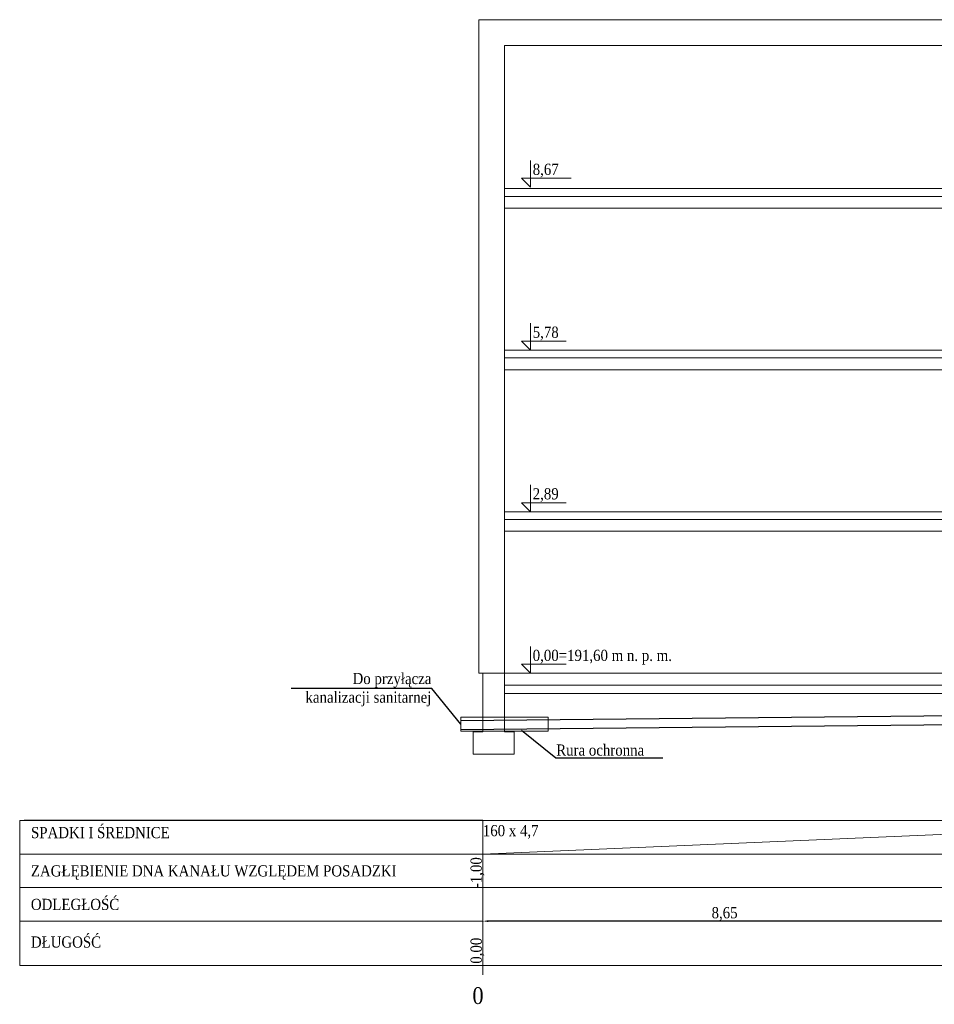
# Model space of a CAD drawing. Header units: millimetres. Extents: x 4585 to 417032, y -23455 to 16738.
# Tile 1 of 31: x 93636 to 109991, y -23434 to -5823. Entities that reach past the tile are written whole.
import ezdxf
from ezdxf import colors
from ezdxf.entities.mleader import LeaderData, LeaderLine
from ezdxf.enums import TextEntityAlignment as Align
from ezdxf.math import Vec2, Vec3

# ---------------------------------------------------------------- set-up
doc = ezdxf.new("R2010")
doc.units = ezdxf.units.MM
doc.header["$LTSCALE"] = 100
doc.layers.add('IS_Działka kanalizacji sanitarnej grawitacyjnej', color=7, linetype='Continuous', lineweight=30, true_color=0x800000)
for name, color, linetype, lineweight in [('Konstrukcja', 253, 'Continuous', 5), ('RR_IWK_opisy', 7, 'Continuous', 0), ('RR_IWK_tabelka', 7, 'Continuous', 0)]:
    doc.layers.add(name, color=color, linetype=linetype, lineweight=lineweight)
doc.styles.add('Garamond', font='GARA.TTF')
doc.styles.add('Garamond_____', font='GARA.TTF')
doc.styles.get("Standard").update_dxf_attribs({"font": 'arial.ttf'})
doc.dimstyles.new('ISO-25', dxfattribs={"dimtxt": 2.5, "dimasz": 2.5, "dimexe": 1.25, "dimexo": 0.625, "dimtad": 1, "dimtxsty": 'Standard', "dimcen": 2.5, "dimadec": 0, "dimazin": 0, "dimtfac": 1, "dimtmove": 0, "dimatfit": 3, "dimfxl": 1, "dimarcsym": 0})

# ---------------------------------------------------------------- blocks, each defined once
blk = doc.blocks.new('*D3270')
at = {"layer": 'Defpoints', "color": 0}
for p in [(101917, -21945), (101917, -21946), (110565, -22023)]:
    blk.add_point(p, dxfattribs=at)
at = {"layer": 'RR_IWK_tabelka', "color": 0, "lineweight": -2}
for p, q in [((101917, -21946), (101917, -21947)), ((110465, -21946), (102017, -21946)), ((110565, -22022), (110565, -21945))]:
    blk.add_line(p, q, dxfattribs=at)
at = {"layer": 'RR_IWK_tabelka', "color": 0}
for points in [[(102017, -21930), (102017, -21963), (101917, -21946)], [(110465, -21963), (110465, -21930), (110565, -21946)]]:
    blk.add_solid(points, dxfattribs=at)
at = {"layer": 'RR_IWK_tabelka', "color": 0, "insert": (106241, -21819), "char_height": 200, "attachment_point": 5, "style": 'Garamond_____'}
blk.add_mtext('8,65', dxfattribs=at)

msp = doc.modelspace()

# ---------------------------------------------------------------- linework, layer by layer
msp.add_line((101917.377, -20146.194), (93717.311, -20146.194))
at = {"layer": 'IS_Działka kanalizacji sanitarnej grawitacyjnej'}
for p, q in [((101523.258, -18356.608), (115868.377, -18213.157)), ((101526.457, -18516.576), (115768.382, -18374.157))]:
    msp.add_line(p, q, dxfattribs=at)
at = {"layer": 'Konstrukcja'}
for p, q in [((152803.292, -5822.667), (101846.721, -5822.667)), ((101846.721, -5822.667), (101846.721, -17512.667)), ((102307.377, -6282.667), (152803.292, -6282.666)), ((102307.377, -17512.667), (102307.377, -6282.667)), ((102307.377, -8842.667), (152803.292, -8842.648)), ((102302.377, -8982.667), (152803.292, -8982.676)), ((102307.377, -9192.667), (152803.292, -9192.667)), ((102307.377, -11732.667), (152803.292, -11732.648)), ((102302.377, -11872.667), (152803.292, -11872.676)), ((102307.377, -12086.667), (152803.292, -12086.667)), ((102302.377, -14762.667), (152803.292, -14762.676)), ((102307.377, -14622.667), (152803.292, -14622.648)), ((102307.377, -14972.667), (152803.292, -14972.667)), ((101846.721, -17512.667), (102307.377, -17512.667)), ((101917.377, -18562.667), (101917.377, -17512.667)), ((102307.377, -17512.667), (102307.377, -18562.667)), ((102307.377, -17512.667), (152803.292, -17512.667)), ((102307.377, -17722.667), (152803.292, -17722.667)), ((102307.377, -17872.667), (152803.292, -17872.667)), ((101747.377, -18962.667), (101747.377, -18562.667)), ((101747.377, -18562.667), (101917.377, -18562.667)), ((102477.377, -18562.667), (102307.377, -18562.667)), ((102477.377, -18962.667), (102477.377, -18562.667)), ((102477.377, -18962.667), (101747.377, -18962.667))]:
    msp.add_line(p, q, dxfattribs=at)
at = {"layer": 'Konstrukcja', "color": 18, "true_color": 0x000000, "transparency": 33554687}
for points in [[(103498.724, -8658.715), (102609.696, -8658.715), (102769.696, -8818.715), (102769.696, -8338.715)], [(103409.696, -11572.667), (102609.696, -11572.667), (102769.696, -11732.667), (102769.696, -11252.667)], [(103409.696, -14462.667), (102609.696, -14462.667), (102769.696, -14622.667), (102769.696, -14142.667)], [(103409.696, -17352.667), (102609.696, -17352.667), (102769.696, -17512.667), (102769.696, -17032.667)]]:
    msp.add_lwpolyline(points, dxfattribs=at)
at = {"layer": 'RR_IWK_opisy'}
for p, q in [((101522.133, -18300.371), (101527.131, -18550.271)), ((101524.589, -18300.346), (103085.392, -18299.804)), ((103085.392, -18299.804), (103085.479, -18549.754)), ((101524.675, -18550.296), (103085.479, -18549.754))]:
    msp.add_line(p, q, dxfattribs=at)
at = {"layer": 'RR_IWK_tabelka'}
for p, q in [((101917.377, -20146.194), (93636.27, -20146.194)), ((93636.27, -20146.194), (93636.27, -22738.991)), ((101917.377, -20746.194), (115868.377, -20146.194)), ((101917.377, -20146.194), (115868.377, -20146.194)), ((101917.377, -20746.194), (93636.27, -20746.194)), ((101917.377, -20746.194), (115868.377, -20746.194)), ((101917.377, -21346.194), (93636.27, -21346.194)), ((101917.377, -21346.194), (115868.377, -21346.194)), ((101917.377, -21944.944), (93636.27, -21944.944)), ((101917.377, -22738.991), (93636.27, -22738.991)), ((101917.377, -22738.991), (115868.377, -22738.991))]:
    msp.add_line(p, q, dxfattribs=at)
msp.add_lwpolyline([(101917.377, -22906.076), (101917.377, -20146.194)], dxfattribs=at)

# ---------------------------------------------------------------- texts
at = {"char_height": 200, "attachment_point": 1, "style": 'Garamond'}
for s, insert in [('\\fGaramond|b0|i0|c238;SPADKI I ŚREDNICE', (93838.757, -20262.386)), ('ZAGŁĘBIENIE DNA KANAŁU WZGLĘDEM POSADZKI', (93836.27, -20946.945)), ('\\fGaramond|b0|i0|c238;ODLEGŁOŚĆ', (93836.27, -21546.945)), ('\\fGaramond|b0|i0|c238;DŁUGOŚĆ', (93836.27, -22219.951))]:
    msp.add_mtext(s, dxfattribs=dict(at, insert=insert))
at = {"layer": 'Konstrukcja', "color": 18, "true_color": 0x000000, "transparency": 33554687, "style": 'Garamond'}
for s, p in [('8,67', (102809.696, -8658.715)), ('5,78', (102809.696, -11572.667)), ('2,89', (102809.696, -14462.667)), ('0,00=191,60 m n. p. m.', (102809.696, -17352.667))]:
    msp.add_text(s, height=200, dxfattribs=at).set_placement(p, align=Align.BOTTOM_LEFT)
at = {"layer": 'RR_IWK_tabelka', "color": 18, "true_color": 0x000000, "transparency": 33554687, "style": 'Garamond_____'}
msp.add_text('160 x 4,7', height=200, dxfattribs=at).set_placement((101917.866, -20487.502), align=Align.BOTTOM_LEFT)
for s, p in [('-1,00', (101958.9, -21356.333)), ('0,00', (101958.9, -22707.734))]:
    msp.add_text(s, height=200, rotation=90, dxfattribs=at).set_placement(p, align=Align.BOTTOM_LEFT)
at = {"layer": 'RR_IWK_tabelka', "style": 'Garamond_____'}
msp.add_text('0', height=300, dxfattribs=at).set_placement((101731.926, -23128.602), align=Align.TOP_LEFT)

# ---------------------------------------------------------------- dimensions: what is measured, and where the dimension line sits
at = {"layer": 'RR_IWK_tabelka'}
dim = msp.add_linear_dim(base=(101917.377, -21946.194), p1=(110564.877, -22022.895), p2=(101917.377, -21944.944), dimstyle='ISO-25', override={"dimtxt": 200, "dimasz": 100, "dimlfac": 0.001, "dimzin": 0, "dimtxsty": 'Garamond_____', "dimtfill": 0, "dimtfillclr": 0}, dxfattribs=at)
dim.commit()
dim.dimension.update_dxf_attribs({"geometry": '*D3270', "text_midpoint": (106241.127, -21819.043)})

# ---------------------------------------------------------------- leaders
at = {"layer": 'RR_IWK_opisy'}
ml = msp.add_multileader_mtext('Standard', dxfattribs=at)
ml.set_content('Do przyłącza kanalizacji sanitarnej', color=256, style='Garamond')
ml.set_leader_properties()
ml.build(insert=Vec2(0, 0))
ml.multileader.update_dxf_attribs({"text_left_attachment_type": 6, "text_right_attachment_type": 6})
ctx = ml.context
ctx.base_point, ctx.char_height, ctx.plane_origin = Vec3(98615.944, -17786.572), 200, Vec3(-20669.574, -25237.734)
ctx.left_attachment, ctx.right_attachment, ctx.text_align_type = 6, 6, 2
notes = []
notes.append((ctx, [(0, (1, 1, 0), (101007.125, -17786.572), (-1, 0), 8, [(0, [(101524.632, -18425.321)], 0, [])])]))
ctx.mtext.insert, ctx.mtext.width, ctx.mtext.alignment = Vec3(100997.125, -17506.292), 2480.8388, 3
ml = msp.add_multileader_mtext('Standard', dxfattribs=at)
ml.set_content('Rura ochronna', color=256, style='Garamond')
ml.set_leader_properties()
ml.build(insert=Vec2(0, 0))
ml.multileader.update_dxf_attribs({"text_left_attachment_type": 6, "text_right_attachment_type": 6})
ctx = ml.context
ctx.base_point, ctx.char_height, ctx.plane_origin = Vec3(103226.811, -19026.246), 200, Vec3(-19307.213, -25430.679)
ctx.left_attachment, ctx.right_attachment = 6, 6
notes.append((ctx, [(0, (1, 1, 0), (103220.811, -19026.246), (1, 0), 8, [(0, [(102603.583, -18529.953)], 0, [])])]))
ctx.mtext.insert = Vec3(103230.811, -18786.246)
for ctx, leaders in notes:
    for number, flags, end, landing, length, lines in leaders:
        leader = LeaderData()
        leader.index, (leader.has_last_leader_line, leader.has_dogleg_vector, leader.attachment_direction) = number, flags
        leader.last_leader_point, leader.dogleg_vector, leader.dogleg_length = Vec3(end), Vec3(landing), length
        for number, points, colour, breaks in lines:
            line = LeaderLine()
            line.index, line.vertices, line.color, line.breaks = number, Vec3.list(points), colors.encode_raw_color(colour), breaks
            leader.lines.append(line)
        ctx.leaders.append(leader)

doc.saveas('drawing.dxf')
